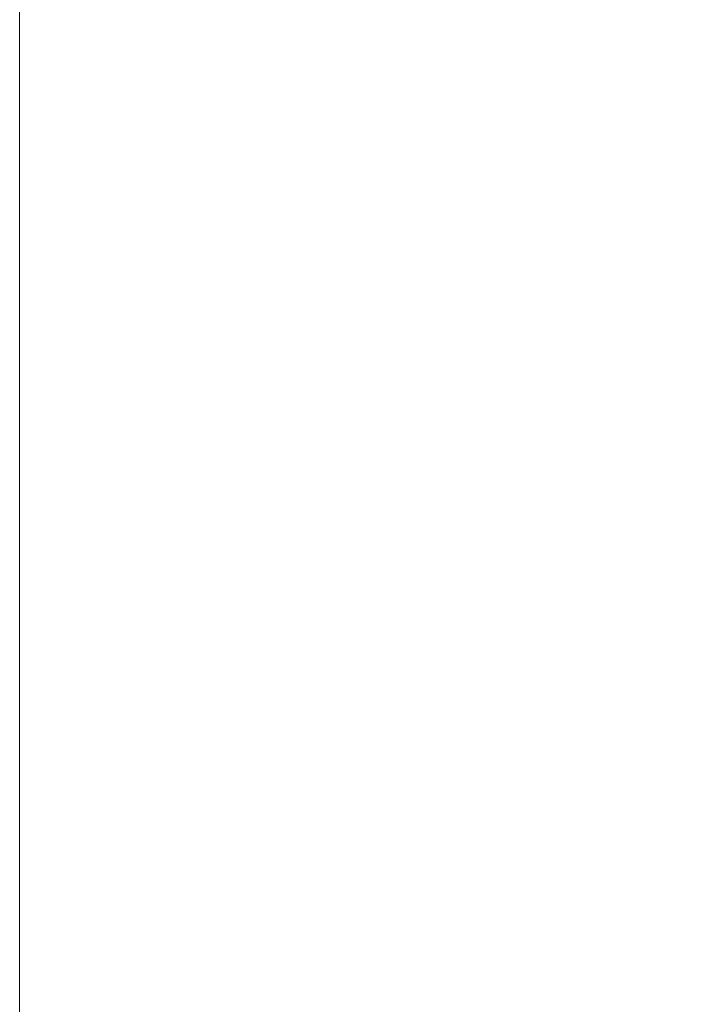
# Model space of a CAD drawing. Header units: inches. Extents: x -64 to 166, y 653 to 805.
# Tile 246 of 256: x -9.743351 to -9.742476, y 657.727854 to 657.729109. Entities that reach past the tile are written whole.
import ezdxf

# ---------------------------------------------------------------- set-up
doc = ezdxf.new("R2010")
doc.units = ezdxf.units.IN
doc.header["$MEASUREMENT"] = 0
doc.layers.add('A-FLOR-HRAL', color=1, linetype='Continuous', lineweight=9)

# ---------------------------------------------------------------- blocks, each defined once
blk = doc.blocks.new('Railing - 4_ x 4_-1398799-_3D_')
at = {"layer": 'A-FLOR-HRAL'}
mesh = blk.add_polyface(dxfattribs=at)
corners = [(2.0000001, 2.0000001, 36.5346537), (2.0000001, 2.0000001, -1.2218182), (-2.0000001, 2.0000001, -1.2218182), (-2.0000001, 2.0000001, 36.5346537)]
mesh.append_faces([[corners[k] for k in face] for face in [(2, 3, 0, 1)]])
mesh = blk.add_polyface(dxfattribs=at)
corners = [(2.0000001, 2.0000001, 36.5346537), (-2.0000001, 2.0000001, 36.5346537), (-2.0000001, -2.0000001, 36.5346537), (2.0000001, -2.0000001, 36.5346537)]
mesh.append_faces([[corners[k] for k in face] for face in [(3, 0, 1, 2)]])
mesh = blk.add_polyface(dxfattribs=at)
corners = [(-2.0000001, 2.0000001, -1.2218182), (2.0000001, 2.0000001, -1.2218182), (2.0000001, -2.0000001, 1.2218182), (-2.0000001, -2.0000001, 1.2218182)]
mesh.append_faces([[corners[k] for k in face] for face in [(0, 1, 2, 3)]])
blk = doc.blocks.new('Railing - Railing-1497174-_3D_')
at = {"rotation": 89.99999999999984}
blk.add_blockref('Railing - 4_ x 4_-1398799-_3D_', (-7.7433508, 657.7278222, 1235.0653475), dxfattribs=at)

msp = doc.modelspace()

# ---------------------------------------------------------------- block references
at = {"layer": 'A-FLOR-HRAL'}
msp.add_blockref('Railing - Railing-1497174-_3D_', (0, 0), dxfattribs=at)

doc.saveas('drawing.dxf')
